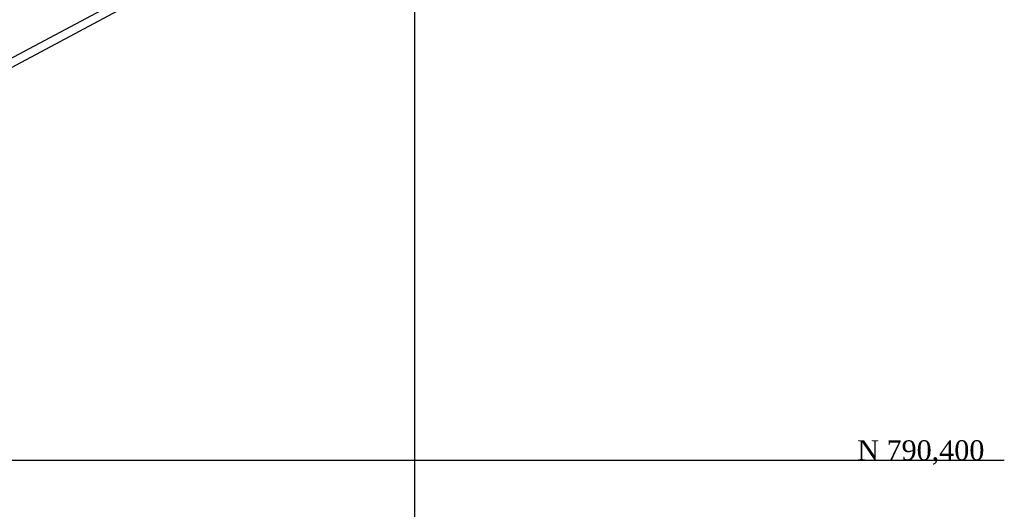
# Model space of a CAD drawing. Header units: metres. Extents: x 514577 to 515059, y 790252 to 790648.
# Tile 22 of 26: x 514960 to 515059, y 790395 to 790444. Entities that reach past the tile are written whole.
import ezdxf
from ezdxf.enums import TextEntityAlignment as Align

# ---------------------------------------------------------------- set-up
doc = ezdxf.new("R2010")
doc.units = ezdxf.units.M
doc.header["$LTSCALE"] = 0.3
doc.layers.add('GRID', color=9, linetype='CONTINUOUS')
doc.layers.add('WALL', color=4, linetype='CONTINUOUS')
doc.styles.get("Standard").update_dxf_attribs({"font": 'romantic.ttf', "height": 1})

msp = doc.modelspace()

# ---------------------------------------------------------------- linework, layer by layer
at = {"layer": 'GRID'}
for p, q in [((515000, 790251.929), (515000, 790647.899)), ((514577.295, 790400), (515059.151, 790400))]:
    msp.add_line(p, q, dxfattribs=at)
at = {"layer": 'WALL', "elevation": 38.965}
msp.add_lwpolyline([(514925.971, 790483.832), (514939.89, 790491.626), (514953.243, 790499.2), (514961.704, 790483.047), (514971.061, 790465.002), (514978.967, 790449.801), (514958.011, 790438.612), (514939.427, 790428.692), (514922.399, 790419.511), (514912.78, 790414.292), (514904.638, 790409.902), (514889.156, 790401.346), (514865.879, 790388.643), (514851.092, 790380.635), (514833.728, 790371.233), (514809.039, 790357.853), (514788.682, 790346.809), (514781.208, 790342.728), (514765.756, 790370.997)], dxfattribs=at)
at = {"layer": 'WALL', "color": 4}
msp.add_polyline3d([(514926.362, 790483.134, 39.6), (514940.283, 790490.929, 39.914), (514952.918, 790498.096, 40.231), (514960.994, 790482.677, 40.084), (514970.351, 790464.633, 40.518), (514977.892, 790450.134, 40.593), (514957.635, 790439.318, 40.417), (514939.049, 790429.397, 40.213), (514922.019, 790420.215, 40.312), (514912.4, 790414.995, 40.554), (514904.255, 790410.604, 40.424), (514888.771, 790402.047, 40.299), (514865.497, 790389.346, 40.224), (514850.711, 790381.339, 40.278), (514833.347, 790371.937, 40.282), (514808.641, 790358.547, 45.46)], dxfattribs=at)

# ---------------------------------------------------------------- texts
at = {"layer": 'GRID'}
msp.add_text('N 790,400', height=2, dxfattribs=at).set_placement((515057.151, 790400), align=Align.RIGHT)

doc.saveas('drawing.dxf')
